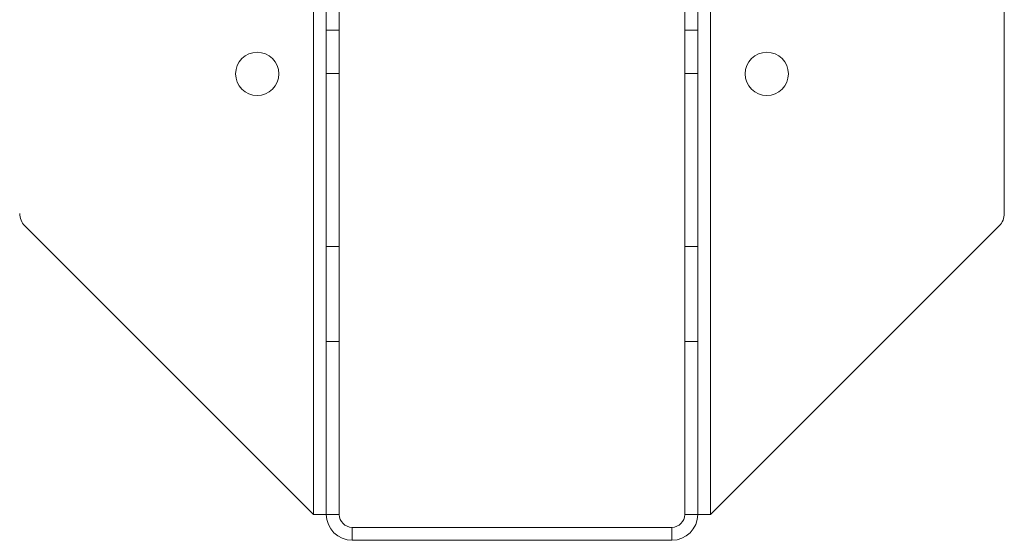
# Model space of a CAD drawing. Header units: millimetres. Extents: x 0 to 210, y 0 to 297.
# Tile 6 of 10: x 39 to 96, y 179 to 210. Entities that reach past the tile are written whole.
import ezdxf

# ---------------------------------------------------------------- set-up
doc = ezdxf.new("R2010")
doc.units = ezdxf.units.MM

msp = doc.modelspace()

# ---------------------------------------------------------------- linework, layer by layer
at = {"color": 7, "linetype": 'Continuous', "lineweight": 15}
for p, q in [((56.3, 213.979), (56.3, 208.978)), ((57.05, 208.978), (57.05, 213.979)), ((77.05, 208.978), (77.05, 213.979)), ((77.8, 208.978), (77.8, 213.979)), ((95.55, 211.455), (95.55, 198.368)), ((55.55, 210.288), (55.55, 180.954)), ((78.55, 180.954), (78.55, 210.288)), ((56.3, 208.978), (57.05, 208.978)), ((56.3, 206.48), (56.3, 208.978)), ((57.05, 208.978), (57.05, 206.48)), ((77.05, 208.978), (77.8, 208.978)), ((77.05, 206.48), (77.05, 208.978)), ((77.8, 208.978), (77.8, 206.48)), ((57.05, 206.48), (56.3, 206.48)), ((56.3, 196.454), (56.3, 206.48)), ((57.05, 196.454), (57.05, 206.48)), ((77.8, 206.48), (77.05, 206.48)), ((77.05, 196.454), (77.05, 206.48)), ((77.8, 196.454), (77.8, 206.48)), ((55.55, 180.954), (38.842, 197.661)), ((78.55, 180.954), (95.257, 197.661)), ((57.05, 196.454), (56.3, 196.454)), ((56.3, 190.954), (56.3, 196.454)), ((57.05, 190.954), (57.05, 196.454)), ((77.05, 196.454), (77.8, 196.454)), ((77.05, 190.954), (77.05, 196.454)), ((77.8, 190.954), (77.8, 196.454)), ((56.3, 190.954), (57.05, 190.954)), ((56.3, 180.954), (56.3, 190.954)), ((57.05, 180.954), (57.05, 190.954)), ((77.05, 180.954), (77.05, 190.954)), ((77.05, 190.954), (77.8, 190.954)), ((77.8, 180.954), (77.8, 190.954)), ((55.55, 180.954), (56.3, 180.954)), ((56.3, 180.954), (57.05, 180.954)), ((77.05, 180.954), (77.8, 180.954)), ((77.8, 180.954), (78.55, 180.954)), ((57.8, 180.204), (57.8, 179.454)), ((76.3, 180.204), (57.8, 180.204)), ((76.3, 180.204), (76.3, 179.454)), ((76.3, 179.454), (57.8, 179.454))]:
    msp.add_line(p, q, dxfattribs=at)
for centre in [(52.3, 206.454), (81.8, 206.454)]:
    msp.add_circle(centre, 1.25, dxfattribs=at)
for centre, radius, start, end in [((39.55, 198.368), 1, 180, 225), ((94.55, 198.368), 1, 315, 0), ((57.8, 180.954), 1.5, 180, 270), ((57.8, 180.954), 0.75, 180, 270), ((76.3, 180.954), 1.5, 270, 360), ((76.3, 180.954), 0.75, 270, 360)]:
    msp.add_arc(centre, radius, start, end, dxfattribs=at)

doc.saveas('drawing.dxf')
